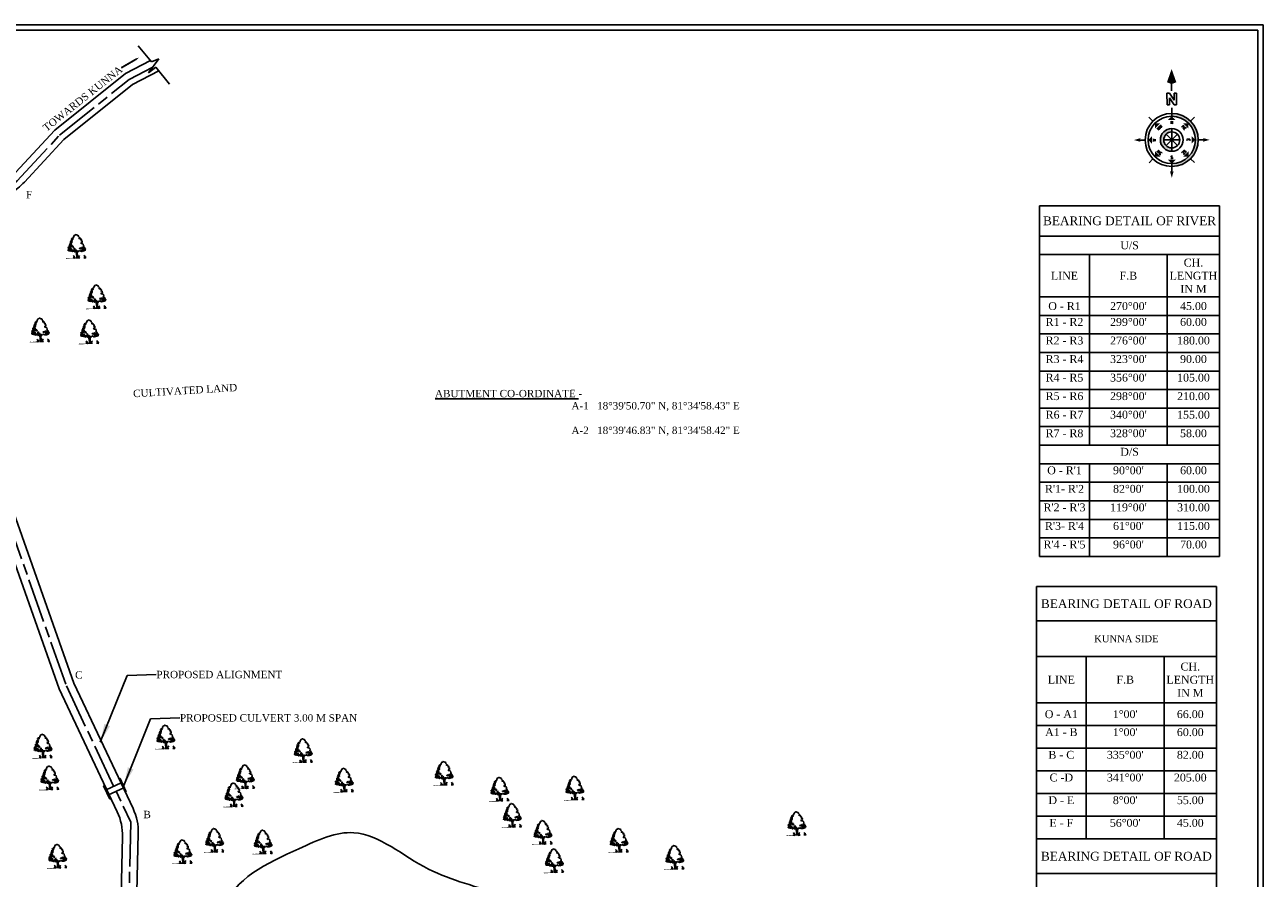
# Model space of a CAD drawing. Header units: metres. Extents: x 2367 to 3803, y 2055 to 3065.
# Tile 5 of 5: x 3131 to 3803, y 2602 to 3065. Entities that reach past the tile are written whole.
import ezdxf
from ezdxf.enums import TextEntityAlignment as Align

# ---------------------------------------------------------------- set-up
doc = ezdxf.new("R2010")
doc.units = ezdxf.units.M
doc.header["$MEASUREMENT"] = 0
doc.linetypes.add('ACAD_ISO08W100', pattern=[36, 24, -3, 6, -3])
doc.layers.add('A-Anno-Note', color=211, linetype='Continuous')
doc.layers.add('SECTION', color=7, linetype='Continuous')
doc.styles.add('ROMANS', font='romans.shx')
doc.styles.get("Standard").update_dxf_attribs({"font": 'times.ttf'})
doc.dimstyles.get("Standard").update_dxf_attribs({"dimtxt": 2.851, "dimasz": 2, "dimexe": 3, "dimexo": 5, "dimgap": 0.09, "dimtad": 0, "dimdec": 4, "dimzin": 0, "dimdsep": 46, "dimtxsty": 'Standard', "dimcen": 0.09, "dimadec": 0, "dimazin": 0, "dimtfac": 1, "dimtdec": 4, "dimtofl": 0, "dimtmove": 0, "dimatfit": 3, "dimfxl": 0, "dimtolj": 1, "dimtzin": 0, "dimarcsym": 0})

# ---------------------------------------------------------------- blocks, each defined once
blk = doc.blocks.new('A$C16861002')
h = blk.add_hatch()
h.set_pattern_fill('AR-SAND,_O', color=86, scale=0.0125, angle=-7.1637)
h.set_pattern_definition([(30.3363, (-626.73594, 51.387482), (0.0022222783, 0.0239954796), [0, -0.019, 0, -0.02125, 0, -0.0203125]), (0.3363, (-626.73594, 51.387482), (0.0263487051, 0.0322427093), [0, -0.01025, 0, -0.017125, 0, -0.0065625]), (320.3363, (-626.751195, 51.3894), (0.03863172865, -0.00478416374), [0, -0.00625, 0, -0.0225, 0, -0.029375]), (310.3363, (-626.751195, 51.3894), (0.0386513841, 0.0061993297), [0, -0.003125, 0, -0.01475, 0, -0.016875])])
edge = h.paths.add_edge_path()
edge.add_spline(control_points=[(0.63, 0.14), (0.62, 0.15), (0.59, 0.15), (0.51, 0.16), (0.38, 0.17), (0.24, 0.2), (0.12, 0.19), (0.01, 0.25), (-0.01, 0.21), (-0.02, 0.2)], knot_values=[0.028153, 0.028153, 0.028153, 0.028153, 0.042705, 0.440186, 0.998352, 1.57343, 2.182336, 2.529485, 2.667956, 2.667956, 2.667956, 2.667956], degree=3, periodic=0)
edge.add_line((-0.02, 0.2), (0.62, 0.12))
edge.add_arc((0.44, 0.18), 0.185, 342.7907, 350.3646)
at = {"color": 86}
for p, q in [((0.93, 0.56), (0.91, 0.37)), ((0.93, 0.24), (0.91, 0.1)), ((0.93, 0.38), (0.92, 0.23)), ((0.94, 0.66), (0.93, 0.56)), ((0.95, 0.55), (0.97, 0.67)), ((0.96, 0.49), (0.95, 0.38)), ((0.99, 0.67), (0.97, 0.5))]:
    blk.add_line(p, q, dxfattribs=at)
for points in [[(0.99, 2.08), (1.03, 2.07), (1.04, 2.08), (1.03, 2.09), (1.06, 2.12), (1.13, 2.09), (1.13, 2.08), (1.15, 2.08), (1.17, 2.05), (1.19, 2.05), (1.24, 2.03)], [(0.99, 2.08), (0.97, 2.08), (0.87, 1.96), (0.85, 1.88), (0.83, 1.86), (0.76, 1.85)], [(1.59, 1.09), (1.6, 1.09), (1.59, 1.21), (1.54, 1.27), (1.46, 1.27), (1.4, 1.32), (1.42, 1.35), (1.51, 1.37), (1.53, 1.41), (1.53, 1.5), (1.47, 1.5), (1.45, 1.55), (1.5, 1.61), (1.48, 1.61), (1.47, 1.65), (1.43, 1.65), (1.41, 1.65), (1.44, 1.68), (1.41, 1.72), (1.41, 1.76), (1.34, 1.75), (1.31, 1.74), (1.31, 1.78), (1.37, 1.8), (1.31, 1.89), (1.27, 1.92), (1.28, 1.99), (1.24, 2.02), (1.24, 2.03)], [(0.86, 0.1), (0.89, 0.26), (0.9, 0.43), (0.9, 0.59), (0.93, 0.67)], [(1, 0.66), (0.98, 0.5), (0.97, 0.36), (0.95, 0.18), (0.93, 0.09)], [(1.3, 0.65), (1.36, 0.63), (1.4, 0.64), (1.47, 0.62), (1.53, 0.65), (1.56, 0.64), (1.56, 0.68), (1.62, 0.65), (1.69, 0.68)], [(1.58, 1), (1.58, 0.96), (1.66, 0.92), (1.68, 0.85), (1.68, 0.81), (1.73, 0.79), (1.69, 0.68)]]:
    blk.add_lwpolyline(points, dxfattribs=at)
for points in [[(0.27, 1.12), (0.28, 1.08), (0.33, 1.12), (0.37, 1.1), (0.36, 1.14), (0.33, 1.13)], [(0.41, 1.08), (0.37, 1.06), (0.39, 1.02)], [(0.41, 1.26), (0.38, 1.23), (0.43, 1.21)], [(0.51, 1.32), (0.45, 1.37), (0.41, 1.34), (0.41, 1.3)], [(0.42, 1.15), (0.44, 1.09), (0.53, 1.13), (0.46, 1.14), (0.45, 1.18)], [(0.51, 1.2), (0.48, 1.17), (0.52, 1.16)], [(0.59, 1.49), (0.51, 1.48), (0.49, 1.44), (0.52, 1.43), (0.54, 1.39), (0.5, 1.37), (0.56, 1.37), (0.56, 1.41), (0.6, 1.43), (0.6, 1.45), (0.56, 1.46)], [(0.51, 1.3), (0.49, 1.24), (0.57, 1.2), (0.6, 1.22), (0.54, 1.25)], [(0.58, 1.57), (0.57, 1.55), (0.53, 1.58)], [(0.59, 1.34), (0.55, 1.32), (0.57, 1.3), (0.61, 1.31)], [(0.61, 1.68), (0.58, 1.64), (0.61, 1.59)], [(0.65, 1.56), (0.6, 1.52), (0.66, 1.48), (0.67, 1.51), (0.65, 1.52)], [(0.65, 1.2), (0.61, 1.18), (0.62, 1.11), (0.65, 1.11), (0.64, 1.15), (0.66, 1.15), (0.69, 1.13), (0.71, 1.15)], [(0.71, 1.74), (0.71, 1.69), (0.64, 1.7), (0.69, 1.72), (0.68, 1.76)], [(0.66, 1.81), (0.71, 1.82), (0.65, 1.78)], [(0.7, 1.64), (0.66, 1.62), (0.69, 1.59)], [(0.69, 1.1), (0.71, 1.05), (0.75, 1.08)], [(0.74, 1.88), (0.72, 1.85), (0.75, 1.86)], [(0.79, 1.81), (0.74, 1.78), (0.78, 1.76)], [(1.63, 1.07), (1.59, 1.08), (1.56, 1.02), (1.58, 1.01), (1.6, 1.04)], [(0.28, 0.91), (0.23, 0.89), (0.27, 0.87)], [(0.26, 1.04), (0.3, 0.93), (0.35, 0.97)], [(0.32, 0.86), (0.29, 0.84), (0.34, 0.82), (0.36, 0.84)], [(0.35, 0.92), (0.31, 0.9), (0.38, 0.86), (0.4, 0.88)], [(0.45, 1.02), (0.39, 0.98), (0.4, 0.94), (0.46, 0.96)], [(0.44, 0.86), (0.39, 0.81), (0.44, 0.81), (0.48, 0.78)], [(0.47, 0.86), (0.5, 0.82), (0.55, 0.86)], [(0.48, 0.95), (0.5, 0.89), (0.57, 0.97), (0.52, 0.94)], [(0.58, 0.87), (0.54, 0.83), (0.58, 0.72), (0.67, 0.76), (0.61, 0.78), (0.64, 0.81)], [(0.68, 0.81), (0.71, 0.73), (0.74, 0.8)], [(0.72, 0.89), (0.75, 0.84), (0.82, 0.84), (0.8, 0.87), (0.75, 0.88)], [(0.79, 0.76), (0.73, 0.71), (0.76, 0.67), (0.79, 0.69), (0.77, 0.71)], [(0.81, 0.98), (0.78, 0.93), (0.85, 0.93)], [(0.85, 0.75), (0.81, 0.68), (0.89, 0.69)], [(0.86, 0.85), (0.85, 0.81), (0.89, 0.79), (0.93, 0.81)], [(0.92, 0.66), (0.96, 0.74), (1.04, 0.69), (0.97, 0.7)], [(1.05, 0.67), (1.02, 0.64), (1.07, 0.63)], [(1.06, 0.71), (1.11, 0.66), (1.12, 0.7)], [(1.19, 0.7), (1.22, 0.68), (1.25, 0.73)], [(1.22, 0.93), (1.23, 0.89), (1.28, 0.9), (1.3, 0.86), (1.33, 0.94), (1.28, 0.92)], [(1.32, 0.7), (1.28, 0.66), (1.35, 0.66)], [(1.35, 0.9), (1.39, 0.85), (1.46, 0.85)], [(1.37, 0.72), (1.43, 0.66), (1.48, 0.69), (1.53, 0.67), (1.52, 0.74), (1.47, 0.71)], [(1.39, 0.95), (1.42, 0.9), (1.44, 0.96)], [(1.5, 0.85), (1.55, 0.81), (1.49, 0.81)], [(1.58, 0.95), (1.51, 0.91), (1.52, 0.88), (1.58, 0.85), (1.63, 0.88), (1.56, 0.89), (1.61, 0.93)], [(1.57, 0.74), (1.56, 0.7), (1.61, 0.68), (1.61, 0.74)], [(1.65, 1.02), (1.6, 1), (1.61, 0.96)], [(1.61, 0.82), (1.62, 0.77), (1.66, 0.82)], [(1.67, 0.75), (1.65, 0.72), (1.69, 0.69)]]:
    blk.add_lwpolyline(points, close=True, dxfattribs=at)
for centre, radius, start, end in [((0.35, 0.21), 0.324, 343.8213, 33.8793), ((0.57, 0.19), 0.128, 354.9817, 66.5193), ((0.54, 0.16), 0.113, 338.4127, 44.178), ((0.44, 0.18), 0.185, 343.4617, 20.2712), ((0.31, 0.26), 0.391, 338.8097, 11.1779), ((0.75, 0.11), 0.0708, 83.2374, 178.7654), ((0.84, 0.14), 0.144, 124.1986, 191.1044), ((0.96, 0.09), 0.0708, 346.9072, 82.4352), ((0.88, 0.14), 0.144, 334.5682, 41.474), ((1.42, 0.12), 0.391, 154.4947, 186.8629), ((1.16, 0.12), 0.128, 99.1533, 170.6909), ((1.37, 0.08), 0.324, 131.7933, 181.8513), ((1.18, 0.08), 0.113, 121.4946, 187.2599), ((1.27, 0.07), 0.185, 145.4014, 182.2109), ((1.25, 0.1), 0.324, 343.8213, 33.8793), ((1.47, 0.08), 0.128, 354.9817, 66.5193), ((1.44, 0.05), 0.113, 338.4127, 44.178), ((1.35, 0.06), 0.185, 343.4617, 20.2712), ((1.21, 0.14), 0.391, 338.8097, 11.1779), ((1.65, 0), 0.0708, 83.2374, 178.7654), ((1.74, 0.03), 0.144, 124.1986, 191.1044)]:
    blk.add_arc(centre, radius, start, end, dxfattribs=at)
for points, start_tangent, end_tangent in [([(0.76, 0.18), (0.76, 0.19), (0.76, 0.2), (0.77, 0.19), (0.77, 0.19), (0.77, 0.18), (0.77, 0.18), (0.77, 0.17), (0.76, 0.17), (0.76, 0.18), (0.76, 0.18)], (-0.533022, 0.846101), (-0.533022, 0.846101)), ([(0.76, 0.26), (0.76, 0.27), (0.76, 0.27), (0.76, 0.27), (0.76, 0.27), (0.77, 0.26), (0.77, 0.26), (0.76, 0.26), (0.76, 0.26), (0.76, 0.26), (0.76, 0.26)], (-0.533022, 0.846101), (-0.533022, 0.846101)), ([(0.97, 0.16), (0.97, 0.17), (0.97, 0.17), (0.96, 0.17), (0.96, 0.17), (0.95, 0.16), (0.95, 0.16), (0.95, 0.15), (0.96, 0.15), (0.97, 0.15), (0.97, 0.16)], (0.725822, 0.687882), (0.725822, 0.687882)), ([(0.99, 0.23), (0.99, 0.24), (0.99, 0.24), (0.98, 0.24), (0.98, 0.24), (0.98, 0.24), (0.98, 0.23), (0.98, 0.23), (0.98, 0.23), (0.99, 0.23), (0.99, 0.23)], (0.725822, 0.687882), (0.725822, 0.687882)), ([(1.66, 0.15), (1.66, 0.16), (1.66, 0.16), (1.67, 0.16), (1.67, 0.15), (1.67, 0.15), (1.67, 0.15), (1.67, 0.14), (1.66, 0.14), (1.66, 0.15), (1.66, 0.15)], (-0.533022, 0.846101), (-0.533022, 0.846101)), ([(1.66, 0.07), (1.66, 0.08), (1.67, 0.08), (1.67, 0.08), (1.67, 0.08), (1.68, 0.07), (1.68, 0.07), (1.67, 0.06), (1.67, 0.06), (1.66, 0.07), (1.66, 0.07)], (-0.533022, 0.846101), (-0.533022, 0.846101))]:
    blk.add_spline(points, degree=3, dxfattribs=dict(at, start_tangent=start_tangent, end_tangent=end_tangent))
blk = doc.blocks.new('Anno_North_J_Metric')
at = {"linetype": 'ByBlock', "lineweight": -2}
h = blk.add_hatch(color=0, dxfattribs=at)
h.paths.add_polyline_path([(-4.17, 0), (-4.68, 0, 1), (4.68, 0), (4.17, 0, -1)])
h.paths.add_polyline_path([(1.41, 0), (2, 0, 1), (-2, 0), (-1.41, 0, -1)])
at = {"color": 0, "linetype": 'ByBlock', "lineweight": -2}
for p, q in [((0, 4.68), (0, 5.67)), ((-3.31, 3.31), (-4.01, 4.01)), ((3.31, 3.31), (4.01, 4.01)), ((-4.68, 0), (-5.67, 0)), ((-4.68, 0), (-4.17, 0)), ((-1.41, 0), (-2, 0)), ((-1.41, 0), (1.41, 0)), ((1.41, 0), (-1.41, 0)), ((-1, 1), (1, -1)), ((-1, -1), (1, 1)), ((1, -1), (-1, 1)), ((1, 1), (-1, -1)), ((0, 1.41), (0, -1.41)), ((0, -1.41), (0, 1.41)), ((1.41, 0), (2, 0)), ((4.68, 0), (4.17, 0)), ((4.68, 0), (5.67, 0)), ((6.17, 0.4), (6.17, 0.82)), ((6.17, 0.82), (8.27, 0.82)), ((7.43, 0.4), (6.17, 0.4)), ((6.17, -0.44), (7.43, 0.4)), ((8.27, 0.4), (7.01, -0.44)), ((8.27, 0.82), (8.27, 0.4)), ((8.67, 0), (9.83, 0)), ((6.17, -0.86), (6.17, -0.44)), ((8.27, -0.86), (6.17, -0.86)), ((7.01, -0.44), (8.27, -0.44)), ((8.27, -0.44), (8.27, -0.86)), ((-3.31, -3.31), (-4.01, -4.01)), ((3.31, -3.31), (4.01, -4.01)), ((0, -4.68), (0, -5.67))]:
    blk.add_line(p, q, dxfattribs=at)
for radius in [4.68, 4.17, 2, 1.41]:
    blk.add_circle((0, 0), radius, dxfattribs=at)
for points in [[(-0.33, 5.5), (0, 5.67), (0, 6.67)], [(0, 6.67), (0.33, 5.5), (0, 5.67)], [(-2.95, 2.95), (-2, 2.95), (-2.95, 2)], [(0, 4.17), (0.67, 3.5), (-0.67, 3.5)], [(2.95, 2.95), (2.95, 2), (2, 2.95)], [(-6.67, 0), (-5.5, 0.33), (-5.67, 0)], [(-5.5, -0.33), (-5.67, 0), (-6.67, 0)], [(-4.17, 0), (-3.5, 0.67), (-3.5, -0.67)], [(4.17, 0), (3.5, -0.67), (3.5, 0.67)], [(12.5, 0), (10.17, 0.83), (9.83, 0)], [(9.83, 0), (10.17, -0.83), (12.5, 0)], [(-2.95, -2.95), (-2.95, -2), (-2, -2.95)], [(2.95, -2.95), (2, -2.95), (2.95, -2)], [(0, -4.17), (-0.67, -3.5), (0.67, -3.5)], [(0, -6.67), (-0.33, -5.5), (0, -5.67)], [(0.33, -5.5), (0, -5.67), (0, -6.67)]]:
    blk.add_solid(points, dxfattribs=at)
at = {"color": 0, "linetype": 'ByBlock', "lineweight": -2, "style": 'ROMANS'}
for s, rotation, p in [('SW', 45, (-2, 2)), ('NW', 315, (2, 2)), ('S', 270, (-3.33, 0)), ('N', 270, (2.83, 0)), ('SE', 135, (-2, -2)), ('NE', 225, (2, -2)), ('E', 180, (0, -2.67))]:
    blk.add_text(s, height=0.5, rotation=rotation, dxfattribs=at).set_placement(p, align=Align.CENTER)
blk.add_text('W', height=0.5, dxfattribs=at).set_placement((0, 2.83), align=Align.CENTER)
blk = doc.blocks.new('*T3')
at = {"color": 0, "linetype": 'ByBlock', "lineweight": -2, "transparency": 16777216}
for p, q in [((0, 0), (97.69, 0)), ((0, 0), (0, -190.25)), ((97.69, 0), (97.69, -190.25)), ((0, -16.48), (97.69, -16.48)), ((0, -26.54), (97.69, -26.54)), ((27.09, -26.54), (27.09, -129.9)), ((69.33, -26.54), (69.33, -129.9)), ((0, -49.43), (97.69, -49.43)), ((0, -59.49), (97.69, -59.49)), ((0, -69.55), (97.69, -69.55)), ((0, -79.61), (97.69, -79.61)), ((0, -89.66), (97.69, -89.66)), ((0, -99.72), (97.69, -99.72)), ((0, -109.78), (97.69, -109.78)), ((0, -119.84), (97.69, -119.84)), ((0, -129.9), (97.69, -129.9)), ((0, -139.96), (97.69, -139.96)), ((27.09, -139.96), (27.09, -190.25)), ((69.33, -139.96), (69.33, -190.25)), ((0, -150.02), (97.69, -150.02)), ((0, -160.08), (97.69, -160.08)), ((0, -170.14), (97.69, -170.14)), ((0, -180.2), (97.69, -180.2)), ((0, -190.25), (97.69, -190.25))]:
    blk.add_line(p, q, dxfattribs=at)
at = {"color": 0, "linetype": 'ByBlock', "transparency": 16777216}
for s, insert, char_height, width, attachment_point in [('{\\fTimes New Roman|b0|i0|c0|p18;BEARING DETAIL OF RIVER}', (48.84, -8.24), 4.752, 94.8347, 5), ('{\\fTimes New Roman|b0|i0|c0|p18;U/S}', (48.84, -21.51), 4.2768, 94.8347, 5), ('{\\fTimes New Roman|b0|i0|c0|p18;CH. LENGTH IN M}', (83.51, -37.98), 4.2768, 25.5097, 5), ('{\\fTimes New Roman|b0|i0|c0|p18;LINE}', (13.54, -37.98), 4.2768, 24.2352, 5), ('{\\fTimes New Roman|b0|i0|c0|p18;F.B}', (48.21, -37.98), 4.2768, 39.3874, 5), ('{\\fTimes New Roman|b0|i0|c0|p18;O - R1}', (13.54, -54.46), 4.2768, 24.2352, 5), ("270%%D00'", (48.21, -54.46), 4.277, 39.3874, 5), ('45.00', (83.51, -54.46), 4.277, 25.5097, 5), ('{\\fTimes New Roman|b0|i0|c0|p18;R1 - R2}', (13.54, -60.91), 4.2768, 24.2352, 2), ("299%%D00'", (48.21, -60.91), 4.277, 39.3874, 2), ('60.00', (83.51, -60.91), 4.277, 25.5097, 2), ('{\\fTimes New Roman|b0|i0|c0|p18;R2 - R3}', (13.54, -70.97), 4.2768, 24.2352, 2), ("276%%D00'", (48.21, -70.97), 4.277, 39.3874, 2), ('180.00', (83.51, -70.97), 4.277, 25.5097, 2), ('R3 - R4', (13.54, -81.03), 4.277, 24.2352, 2), ("323%%D00'", (48.21, -81.03), 4.277, 39.3874, 2), ('90.00', (83.51, -81.03), 4.277, 25.5097, 2), ('R4 - R5', (13.54, -91.09), 4.277, 24.2352, 2), ("356%%D00'", (48.21, -91.09), 4.277, 39.3874, 2), ('105.00', (83.51, -91.09), 4.277, 25.5097, 2), ('R5 - R6', (13.54, -101.15), 4.277, 24.2352, 2), ("298%%D00'", (48.21, -101.15), 4.277, 39.3874, 2), ('210.00', (83.51, -101.15), 4.277, 25.5097, 2), ('R6 - R7', (13.54, -111.21), 4.277, 24.2352, 2), ("340%%D00'", (48.21, -111.21), 4.277, 39.3874, 2), ('155.00', (83.51, -111.21), 4.277, 25.5097, 2), ('R7 - R8', (13.54, -121.27), 4.277, 24.2352, 2), ("328%%D00'", (48.21, -121.27), 4.277, 39.3874, 2), ('58.00', (83.51, -121.27), 4.277, 25.5097, 2), ('{\\fTimes New Roman|b0|i0|c0|p18;D/S}', (48.84, -131.33), 4.2768, 94.8347, 2), ("{\\fTimes New Roman|b0|i0|c0|p18;O - R'1}", (13.54, -141.39), 4.2768, 24.2352, 2), ("90%%D00'", (48.21, -141.39), 4.277, 39.3874, 2), ('60.00', (83.51, -141.39), 4.277, 25.5097, 2), ("{\\fTimes New Roman|b0|i0|c0|p18;R'1- R'2}", (13.54, -151.44), 4.2768, 24.2352, 2), ("82%%D00'", (48.21, -151.44), 4.277, 39.3874, 2), ('100.00', (83.51, -151.44), 4.277, 25.5097, 2), ("{\\fTimes New Roman|b0|i0|c0|p18;R'2 - R'3}", (13.54, -161.5), 4.2768, 24.2352, 2), ("119%%D00'", (48.21, -161.5), 4.277, 39.3874, 2), ('310.00', (83.51, -161.5), 4.277, 25.5097, 2), ("R'3- R'4", (13.54, -171.56), 4.277, 24.2352, 2), ("61%%D00'", (48.21, -171.56), 4.277, 39.3874, 2), ('115.00', (83.51, -171.56), 4.277, 25.5097, 2), ("R'4 - R'5", (13.54, -181.62), 4.277, 24.2352, 2), ("96%%D00'", (48.21, -181.62), 4.277, 39.3874, 2), ('70.00', (83.51, -181.62), 4.277, 25.5097, 2)]:
    blk.add_mtext(s, dxfattribs=dict(at, insert=insert, char_height=char_height, width=width, attachment_point=attachment_point))
blk = doc.blocks.new('*T4')
at = {"color": 0, "linetype": 'ByBlock', "lineweight": -2, "transparency": 16777216}
for p, q in [((0, 0), (97.69, 0)), ((0, 0), (0, -136.98)), ((97.69, 0), (97.69, -136.98)), ((0, -18.72), (97.69, -18.72)), ((0, -38.01), (97.69, -38.01)), ((27.09, -38.01), (27.09, -136.98)), ((69.33, -38.01), (69.33, -136.98)), ((0, -63.15), (97.69, -63.15)), ((0, -75.45), (97.69, -75.45)), ((0, -87.76), (97.69, -87.76)), ((0, -100.06), (97.69, -100.06)), ((0, -112.37), (97.69, -112.37)), ((0, -124.67), (97.69, -124.67)), ((0, -136.98), (97.69, -136.98))]:
    blk.add_line(p, q, dxfattribs=at)
at = {"color": 0, "linetype": 'ByBlock', "transparency": 16777216}
for s, insert, char_height, width, attachment_point in [('{\\fTimes New Roman|b0|i0|c0|p18;BEARING DETAIL OF ROAD}', (48.84, -9.36), 4.752, 94.8347, 5), ('KUNNA SIDE', (48.84, -28.37), 3.802, 94.8347, 5), ('{\\fTimes New Roman|b0|i0|c0|p18;CH. LENGTH IN M}', (83.51, -50.58), 4.2768, 25.5097, 5), ('{\\fTimes New Roman|b0|i0|c0|p18;LINE}', (13.54, -50.58), 4.2768, 24.2352, 5), ('{\\fTimes New Roman|b0|i0|c0|p18;F.B}', (48.21, -50.58), 4.2768, 39.3874, 5), ('{\\fTimes New Roman|b0|i0|c0|p18;O - A1}', (13.54, -69.3), 4.2768, 24.2352, 5), ("1%%D00'", (48.21, -69.3), 4.277, 39.3874, 5), ('66.00', (83.51, -69.3), 4.277, 25.5097, 5), ('A1 - B', (13.54, -76.88), 4.277, 24.2352, 2), ("1%%D00'", (48.21, -76.88), 4.277, 39.3874, 2), ('60.00', (83.51, -76.88), 4.277, 25.5097, 2), ('B - C', (13.54, -89.18), 4.277, 24.2352, 2), ("335%%D00'", (48.21, -89.18), 4.277, 39.3874, 2), ('82.00', (83.51, -89.18), 4.277, 25.5097, 2), ('C -D', (13.54, -101.49), 4.277, 24.2352, 2), ("341%%D00'", (48.21, -101.49), 4.277, 39.3874, 2), ('205.00', (83.51, -101.49), 4.277, 25.5097, 2), ('D - E', (13.54, -113.79), 4.277, 24.2352, 2), ("8%%D00'", (48.21, -113.79), 4.277, 39.3874, 2), ('55.00', (83.51, -113.79), 4.277, 25.5097, 2), ('E - F', (13.54, -126.1), 4.277, 24.2352, 2), ("56%%D00'", (48.21, -126.1), 4.277, 39.3874, 2), ('45.00', (83.51, -126.1), 4.277, 25.5097, 2)]:
    blk.add_mtext(s, dxfattribs=dict(at, insert=insert, char_height=char_height, width=width, attachment_point=attachment_point))
blk = doc.blocks.new('*T5')
at = {"color": 0, "linetype": 'ByBlock', "lineweight": -2, "transparency": 16777216}
for p, q in [((0, 0), (97.69, 0)), ((0, 0), (0, -87.76)), ((97.69, 0), (97.69, -87.76)), ((0, -18.72), (97.69, -18.72)), ((0, -38.01), (97.69, -38.01)), ((27.09, -38.01), (27.09, -87.76)), ((69.33, -38.01), (69.33, -87.76)), ((0, -63.15), (97.69, -63.15)), ((0, -75.45), (97.69, -75.45)), ((0, -87.76), (97.69, -87.76))]:
    blk.add_line(p, q, dxfattribs=at)
at = {"color": 0, "linetype": 'ByBlock', "transparency": 16777216}
for s, insert, char_height, width, attachment_point in [('{\\fTimes New Roman|b0|i0|c0|p18;BEARING DETAIL OF ROAD}', (48.84, -9.36), 4.752, 94.8347, 5), ('MICHWAR SIDE', (48.84, -28.37), 3.8016, 94.8347, 5), ('{\\fTimes New Roman|b0|i0|c0|p18;CH. LENGTH IN M}', (83.51, -50.58), 4.2768, 25.5097, 5), ('{\\fTimes New Roman|b0|i0|c0|p18;LINE}', (13.54, -50.58), 4.2768, 24.2352, 5), ('{\\fTimes New Roman|b0|i0|c0|p18;F.B}', (48.21, -50.58), 4.2768, 39.3874, 5), ('{\\fTimes New Roman|b0|i0|c0|p18;O - A2}', (13.54, -69.3), 4.2768, 24.2352, 5), ("181%%D00'", (48.21, -69.3), 4.277, 39.3874, 5), ('54.00', (83.51, -69.3), 4.277, 25.5097, 5), ("A2 - B'", (13.54, -76.88), 4.277, 24.2352, 2), ("181%%D00'", (48.21, -76.88), 4.277, 39.3874, 2), ('330.00', (83.51, -76.88), 4.277, 25.5097, 2)]:
    blk.add_mtext(s, dxfattribs=dict(at, insert=insert, char_height=char_height, width=width, attachment_point=attachment_point))

msp = doc.modelspace()

# ---------------------------------------------------------------- linework, layer by layer
at = {"color": 0, "linetype": 'Continuous'}
for p, q in [((3803.09926, 3065.27047), (2367.0112, 3065.27047)), ((3803.09926, 3065.27047), (3803.09926, 2055.18248)), ((3800.09926, 3062.27047), (2370.0112, 3062.27047)), ((3800.09926, 3062.27047), (3800.09926, 2058.18248)), ((3192.77038, 3053.93086), (3199.88237, 3045.19418)), ((3203.92426, 3046.86374), (3198.32017, 3039.18504)), ((3199.88237, 3045.19418), (3203.92426, 3046.86374)), ((3198.32017, 3039.18504), (3202.23234, 3042.30738)), ((3202.23234, 3042.30738), (3209.77257, 3033.04462))]:
    msp.add_line(p, q, dxfattribs=at)
at = {"linetype": 'Continuous'}
for p, q in [((3182.84278, 2656.47914), (3182.47964, 2656.31138)), ((3174.30916, 2652.53657), (3173.94603, 2652.3688)), ((3183.54768, 2654.0509), (3175.37719, 2650.27609)), ((3184.82932, 2651.33832), (3176.65884, 2647.56352)), ((3186.26049, 2649.24561), (3185.89736, 2649.07785)), ((3177.72687, 2645.30304), (3177.36374, 2645.13527))]:
    msp.add_line(p, q, dxfattribs=at)
at = {"color": 0, "linetype": 'ACAD_ISO08W100'}
msp.add_line((3188.64755, 2632.72338), (3177.03329, 2124.08318), dxfattribs=at)
at = {"color": 0, "linetype": 'Continuous'}
for points in [[(3090.15731, 2129.56446), (3142.96291, 2128.51259, 0.413360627), (3173.55256, 2157.8218), (3184.21385, 2624.72679, 0.116579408), (3181.3464, 2638.22759), (3149.8179, 2704.95705), (3083.50842, 2892.55465, -0.121982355), (3082.11164, 2906.91013), (3087.52929, 2943.81199, -0.192405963), (3098.70658, 2963.06751), (3122.6641, 2981.84188, 0.040247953), (3126.20817, 2985.11154), (3147.49417, 3008.18161), (3185.80989, 3038.80571), (3199.34377, 3045.85582)], [(3257.26633, 2126.23571), (3211.44962, 2127.14836, -0.415067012), (3182.0549, 2157.82725), (3192.7575, 2626.54139, 0.116579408), (3189.89005, 2640.04219), (3157.68793, 2708.19736), (3092.22404, 2893.40268, -0.121982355), (3090.82725, 2907.75815), (3095.76191, 2941.37017, -0.192405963), (3106.93921, 2960.62569), (3127.42605, 2976.68026, 0.040247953), (3130.97013, 2979.94992), (3152.27904, 3003.04482), (3189.64809, 3032.91229), (3203.85558, 3040.31331)]]:
    msp.add_lwpolyline(points, format="xyb", dxfattribs=at)
at = {"color": 0}
msp.add_lwpolyline([(3193.11313, 3047.48299, 0, 2, 0), (3189.80259, 3045.56383, 1, 1, 0), (3183.506, 3041.91363, 1, 1, 0)], format="xyseb", dxfattribs=at)
at = {"color": 0, "linetype": 'ACAD_ISO08W100'}
for points in [[(2904.03898, 2654.98356), (2912.37747, 2676.19043), (2915.28752, 2698.68627), (2906.18703, 2747.23104), (2885.89677, 2788.36904), (2869.80011, 2816.58875), (2865.53419, 2833.8418), (2867.19951, 2840.85917), (2873.73434, 2847.92615), (2945.75734, 2877.24387), (2989.18404, 2897.17972), (3069.36218, 2938.0727), (3097.25702, 2957.16727), (3127.11899, 2980.56868), (3150.0575, 3005.42976), (3187.86607, 3035.64852), (3200.56829, 3042.26541)], [(3085.39027, 2899.98344), (3153.75292, 2706.57721), (3188.64755, 2632.72338)], [(3182.47964, 2656.31138), (3185.89736, 2649.07785)], [(3182.84278, 2656.47914), (3186.26049, 2649.24561)], [(3173.94603, 2652.3688), (3177.36374, 2645.13527)], [(3174.30916, 2652.53657), (3177.72687, 2645.30304)]]:
    msp.add_lwpolyline(points, dxfattribs=at)
at = {"color": 0, "linetype": 'Continuous'}
msp.add_open_spline([(2597.85061, 3033.17449), (2600.31096, 3022.45478), (2616.20059, 3003.76158), (2640.68788, 2974.31312), (2647.80879, 2929.17037), (2663.16176, 2855.37654), (2742.06474, 2856.39654), (2804.05176, 2827.46184), (2849.41496, 2780.31981), (2878.83202, 2701.44432), (2870.98515, 2612.34305), (2937.10595, 2576.58479), (2992.59628, 2549.26887), (3055.35314, 2593.71672), (3111.55708, 2548.98564), (3160.13557, 2538.22257), (3203.08918, 2513.71901), (3225.52376, 2538.17249), (3244.4303, 2558.05054), (3233.09591, 2597.00215), (3274.2951, 2615.74326), (3314.49591, 2634.18906), (3348.33806, 2603.43979), (3391.80703, 2595.3296), (3427.7121, 2569.99385), (3449.44839, 2533.41668), (3482.34502, 2503.11744), (3522.94289, 2486.64235), (3568.1359, 2464.69617), (3597.27512, 2493.79118), (3633.01433, 2513.76421), (3682.39744, 2516.75706), (3721.19162, 2507.78124), (3741.69112, 2505.94864), (3743.29307, 2505.82123)], degree=3, knots=[97.447771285, 97.447771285, 97.447771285, 97.447771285, 132.402132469, 160.793410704, 214.071349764, 267.711048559, 364.384007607, 403.427040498, 475.513386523, 551.247914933, 657.601032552, 700.487961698, 766.948538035, 829.441254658, 893.599313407, 952.523186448, 990.377000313, 1018.37806549, 1041.2127217, 1069.445833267, 1120.171503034, 1151.300844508, 1196.3422582, 1238.005163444, 1285.075456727, 1321.584222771, 1365.409030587, 1414.867841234, 1457.732893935, 1497.363552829, 1524.217529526, 1581.523765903, 1638.849437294, 1643.702913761, 1643.702913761, 1643.702913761, 1643.702913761], dxfattribs=at)

# ---------------------------------------------------------------- block references
for name, p in [('*T3', (3681.73575, 2967.10703)), ('*T4', (3680.01218, 2760.56588)), ('*T5', (3680.01197, 2623.58855))]:
    msp.add_blockref(name, p)
at = {"layer": 'A-Anno-Note', "color": 0, "linetype": 'ByBlock', "xscale": 3.078670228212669, "yscale": 3.078669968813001, "zscale": 3.07866996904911, "rotation": 90.1062237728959}
msp.add_blockref('Anno_North_J_Metric', (3753.45958, 3002.79051), dxfattribs=at)
at = {"layer": 'SECTION', "color": 0, "linetype": 'ByBlock', "ltscale": 20, "xscale": 6.400800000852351, "yscale": 6.40079999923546, "zscale": 6.4008, "rotation": 7.997271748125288}
for p in [(3153.90617, 2937.11117), (3164.80155, 2909.80642), (3134.18074, 2891.78113), (3160.81008, 2890.79571), (3202.20504, 2670.97308), (3135.54576, 2666.02043), (3276.79278, 2663.58223), (3139.24438, 2648.77512), (3245.35501, 2649.41643), (3298.98422, 2647.56871), (3353.22991, 2651.26415), (3239.19074, 2639.56197), (3383.43485, 2642.64148), (3424.1191, 2643.2574), (3390.21554, 2628.47571), (3406.85911, 2619.23714), (3544.59734, 2623.99472), (3228.71143, 2614.9258), (3255.03251, 2614.04075), (3255.03251, 2614.04075), (3448.15977, 2614.9258), (3143.55934, 2606.27772), (3211.45144, 2608.76675), (3478.36472, 2605.68724), (3413.02338, 2603.83952)]:
    msp.add_blockref('A$C16861002', p, dxfattribs=at)

# ---------------------------------------------------------------- texts
at = {"color": 0, "char_height": 4, "attachment_point": 1}
for s, width, insert, rotation in [('TOWARDS KUNNA', 54.2493622, (3140.48048, 3010.28947), 38.48589916), ('F', 8.0913997, (3131.83162, 2975.13194), 0.21002502), ('CULTIVATED LAND', 72.7976621, (3189.82302, 2867.16806), 3.44995078), ('{\\LABUTMENT CO-ORDINATE} -\\P                                                 A-1   18%%D39\'50.70" N, 81%%D34\'58.43" E\\P\\P                                                 A-2   18%%D39\'46.83" N, 81%%D34\'58.42" E', 164.1194921, (3353.73795, 2867.16806), 0.05371032), ('C', 8.0913997, (3158.4573, 2714.58086), 0.21002502), ('B', 8.0913997, (3195.5116, 2638.86368), 0.21002502)]:
    msp.add_mtext_dynamic_manual_height_columns(s, width=width, gutter_width=1, heights=[0], dxfattribs=dict(at, insert=insert, rotation=rotation))
at = {"color": 0, "linetype": 'Continuous', "char_height": 4, "attachment_point": 4}
for s, insert in [('PROPOSED ALIGNMENT', (3202.58823, 2712.77878)), ('PROPOSED CULVERT 3.00 M SPAN', (3215.32945, 2689.25783))]:
    msp.add_mtext(s, dxfattribs=dict(at, insert=insert))

# ---------------------------------------------------------------- leaders
at = {"color": 0, "linetype": 'Continuous', "annotation_type": 0, "has_hookline": 1, "hookline_direction": 0}
for points, text_width in [([(3172.14671, 2676.12666), (3186.65193, 2712.2788), (3202.49823, 2712.77878)], 66.53208), ([(3184.88792, 2652.60572), (3199.39314, 2688.75786), (3215.23945, 2689.25783)], 93.84283)]:
    msp.add_leader(points, dimstyle='Standard', override={"dimasz": 10}, dxfattribs=dict(at, text_width=text_width))

doc.saveas('drawing.dxf')
